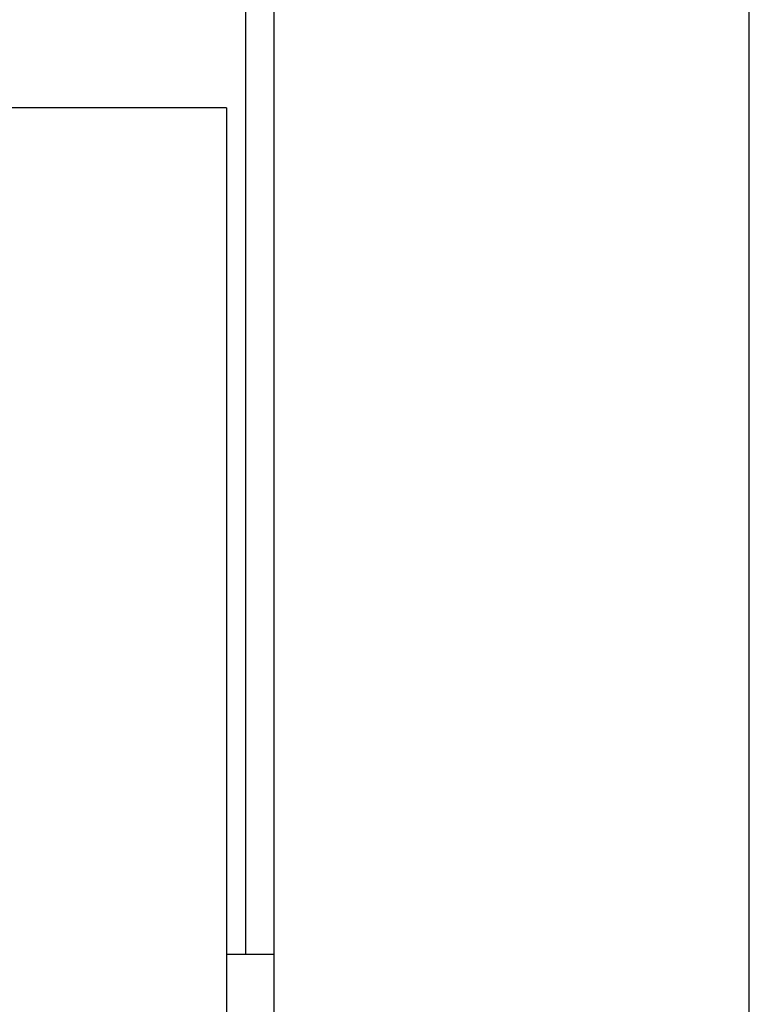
# Model space of a CAD drawing. Header units: millimetres. Extents: x 9131 to 12658, y 3907 to 6401.
# Tile 135 of 158: x 11395 to 11410, y 5692 to 5713. Entities that reach past the tile are written whole.
import ezdxf

# ---------------------------------------------------------------- set-up
doc = ezdxf.new("R2010")
doc.units = ezdxf.units.MM

msp = doc.modelspace()

# ---------------------------------------------------------------- linework, layer by layer
for p, q in [((11400.034, 5645.352), (11400.034, 5747.043)), ((11410.034, 5645.352), (11410.034, 5747.043)), ((11399.434, 5739.696), (11399.434, 5693.196)), ((11399.034, 5710.997), (11381.634, 5710.997)), ((11399.034, 5710.997), (11399.034, 5662.948)), ((11400.034, 5693.197), (11399.034, 5693.197))]:
    msp.add_line(p, q)

doc.saveas('drawing.dxf')
